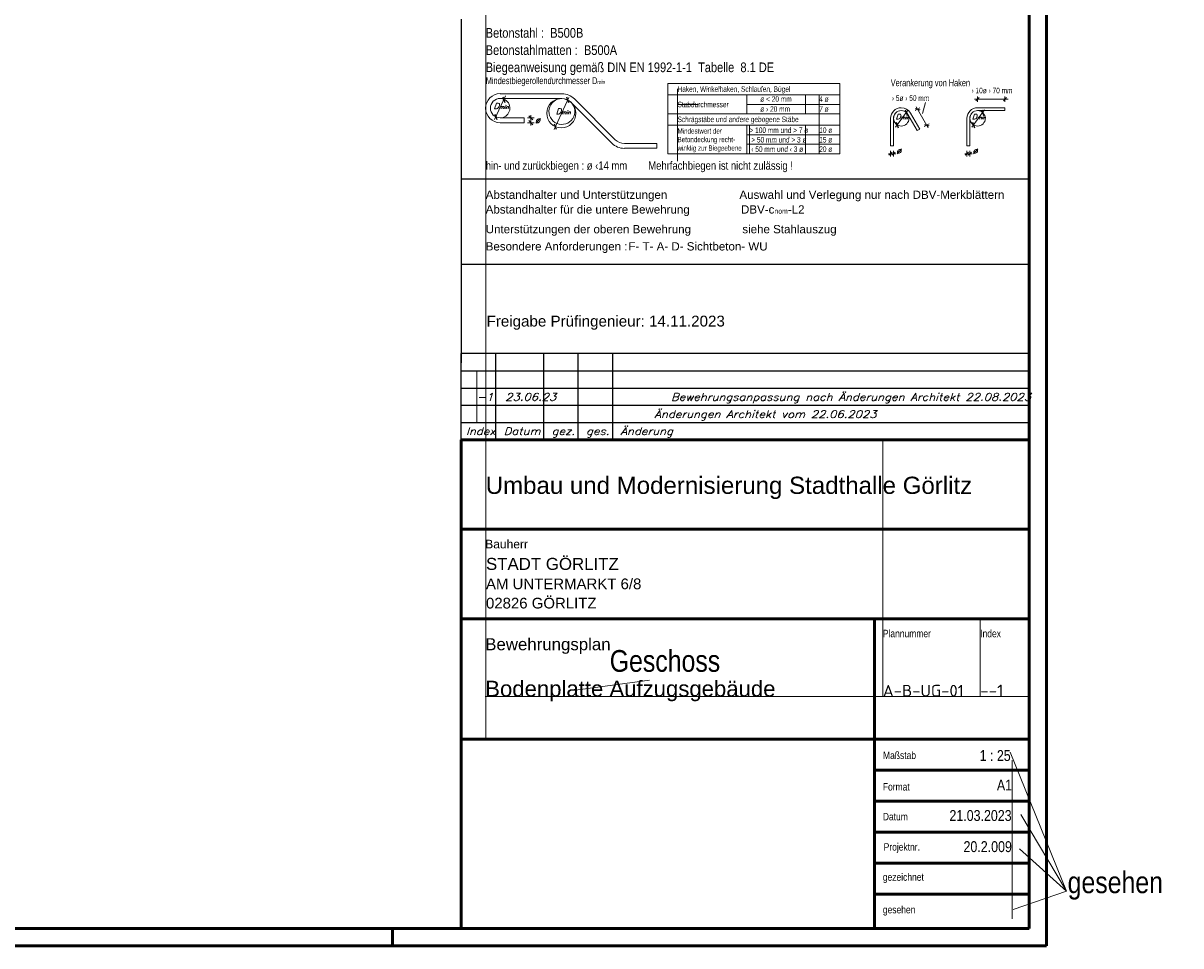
# Model space of a CAD drawing. Header units: millimetres. Extents: x 0 to 50.9, y 0 to 29.7.
# Tile 10 of 13: x 27.2 to 44, y 0 to 13.4. Entities that reach past the tile are written whole.
import ezdxf
from ezdxf.enums import TextEntityAlignment as Align

# ---------------------------------------------------------------- set-up
doc = ezdxf.new("R2010")
doc.units = ezdxf.units.MM
doc.styles.add('Arial', font='arial.ttf')
doc.styles.add('Arial Narrow', font='ARIALN.TTF')
doc.styles.add('isocp', font='isocp', dxfattribs={"width": 1.1})
doc.styles.add('Italic', font='Italic', dxfattribs={"width": 1.15})
doc.styles.add('msoutlook', font='msoutlook', dxfattribs={"width": 0.7, "oblique": 1.570796})

msp = doc.modelspace()

# ---------------------------------------------------------------- linework, layer by layer
at = {"color": 4, "linetype": 'Continuous', "lineweight": 50}
for p, q in [((42.05, 0), (42.05, 29.7)), ((41.8, 0.25), (41.8, 29.45)), ((33.55, 0.25), (33.55, 7.35)), ((33.55, 7.35), (41.8, 7.35)), ((41.8, 7.35), (41.8, 1.75)), ((33.55, 6.05), (41.8, 6.05)), ((41.8, 5), (41.8, 4.75)), ((41.8, 4.75), (33.55, 4.75)), ((39.55, 4.75), (39.55, 0.25)), ((33.55, 3), (41.8, 3)), ((41.8, 2.55), (39.55, 2.55)), ((41.8, 2.1), (39.55, 2.1)), ((41.8, 1.75), (41.8, 0.25)), ((41.8, 1.65), (39.55, 1.65)), ((41.8, 1.2), (39.55, 1.2)), ((41.8, 0.75), (39.55, 0.75)), ((1, 0.25), (41.8, 0.25)), ((41.8, 0.25), (33.55, 0.25)), ((0, 0), (42.05, 0))]:
    msp.add_line(p, q, dxfattribs=at)
at = {"color": 9, "linetype": 'Continuous', "lineweight": 0}
for p, q in [((33.905, 7.35), (33.905, 18.458)), ((36.69, 12.444), (36.69, 12.357)), ((36.69, 12.357), (36.69, 12.082)), ((38.748, 11.504), (38.748, 12.357)), ((36.69, 12.219), (36.99, 12.219)), ((36.69, 12.082), (36.69, 11.397)), ((37.735, 11.504), (37.735, 11.917)), ((33.775, 8.35), (33.775, 7.6)), ((33.905, 3), (33.905, 7.35)), ((39.673, 7.35), (39.673, 3.62)), ((41.087, 4.75), (41.087, 3.62)), ((36.285, 3.856), (35.21, 3.712)), ((33.898, 3.62), (41.8, 3.62)), ((42.341, 0.792), (41.523, 2.815)), ((41.552, 2.696), (41.552, 0.393)), ((42.341, 0.792), (41.677, 1.906)), ((42.341, 0.792), (41.66, 1.408)), ((42.341, 0.792), (41.568, 0.526))]:
    msp.add_line(p, q, dxfattribs=at)
at = {"color": 3, "linetype": 'Continuous', "lineweight": 25}
for p, q in [((33.55, 13.459), (33.55, 8.465)), ((41.8, 8.465), (41.8, 13.459)), ((34.187, 12.244), (34.158, 12.324)), ((35.111, 12.243), (35.082, 12.323)), ((41.025, 12.271), (41.073, 12.319)), ((41.423, 12.271), (41.471, 12.319)), ((39.998, 12.14), (40.027, 12.061)), ((40.143, 12.16), (40.209, 12.142)), ((41.107, 12.14), (41.136, 12.061)), ((34.036, 12.079), (34.065, 11.999)), ((34.591, 11.994), (34.531, 12.054)), ((34.591, 11.924), (34.531, 11.984)), ((39.865, 11.961), (39.894, 11.881)), ((40.974, 11.961), (41.003, 11.881)), ((34.901, 11.938), (34.93, 11.858)), ((40.276, 11.926), (40.342, 11.908)), ((39.81, 11.528), (39.762, 11.48)), ((39.804, 11.48), (39.852, 11.528)), ((40.918, 11.528), (40.87, 11.48)), ((40.912, 11.48), (40.96, 11.528)), ((33.55, 11.138), (41.8, 11.138)), ((33.55, 9.898), (41.8, 9.898)), ((33.55, 7.35), (33.55, 8.6)), ((41.8, 8.6), (33.55, 8.6)), ((34.05, 7.35), (34.05, 8.6)), ((34.75, 7.35), (34.75, 8.6)), ((35.25, 7.35), (35.25, 8.6)), ((35.75, 7.35), (35.75, 8.6)), ((41.8, 7.35), (41.8, 8.6)), ((33.55, 8.35), (41.8, 8.35)), ((33.55, 8.1), (41.8, 8.1)), ((33.55, 7.85), (41.8, 7.85)), ((33.55, 7.6), (41.8, 7.6))]:
    msp.add_line(p, q, dxfattribs=at)
at = {"color": 5, "linetype": 'Continuous', "lineweight": 18}
for p, q in [((36.55, 12.522), (36.55, 11.504)), ((36.55, 12.522), (39.05, 12.522)), ((39.05, 12.522), (39.05, 11.504)), ((34.031, 12), (34.192, 12.346)), ((34.115, 12.374), (35.012, 12.374)), ((35.012, 12.304), (34.115, 12.304)), ((34.898, 11.856), (35.114, 12.32)), ((35.786, 11.707), (35.194, 12.299)), ((36.55, 12.357), (39.05, 12.357)), ((37.697, 12.357), (37.697, 12.082)), ((38.55, 12.357), (38.55, 12.082)), ((41.004, 12.295), (41.494, 12.295)), ((41.049, 12.335), (41.049, 12.255)), ((41.447, 12.335), (41.447, 12.255)), ((35.737, 11.657), (35.145, 12.249)), ((37.697, 12.219), (39.05, 12.219)), ((39.855, 11.89), (40.042, 12.143)), ((40.211, 12.171), (40.141, 12.131)), ((40.157, 12.184), (40.33, 11.881)), ((40.248, 12.085), (40.294, 12.247)), ((40.964, 11.89), (41.151, 12.143)), ((41.049, 12.171), (41.447, 12.171)), ((41.447, 12.129), (41.049, 12.129)), ((41.447, 12.129), (41.447, 12.171)), ((34.115, 12.024), (34.465, 12.024)), ((34.115, 11.954), (34.465, 11.954)), ((34.465, 11.954), (34.465, 12.024)), ((34.511, 12.024), (34.611, 12.024)), ((34.511, 11.954), (34.611, 11.954)), ((34.561, 11.914), (34.561, 12.064)), ((36.55, 12.082), (39.05, 12.082)), ((39.786, 12.017), (39.786, 11.619)), ((39.828, 12.017), (39.828, 11.619)), ((40.171, 11.839), (40.038, 12.072)), ((40.074, 12.093), (40.208, 11.859)), ((40.894, 11.619), (40.894, 12.017)), ((40.936, 12.017), (40.936, 11.619)), ((36.55, 11.917), (39.05, 11.917)), ((37.697, 11.917), (37.697, 11.504)), ((37.697, 11.779), (39.05, 11.779)), ((38.55, 11.917), (38.55, 11.504)), ((39.828, 11.713), (39.828, 11.793)), ((40.171, 11.839), (40.208, 11.859)), ((40.344, 11.937), (40.274, 11.898)), ((35.919, 11.652), (36.391, 11.652)), ((36.391, 11.652), (36.391, 11.582)), ((37.697, 11.642), (39.05, 11.642)), ((39.828, 11.619), (39.786, 11.619)), ((40.936, 11.619), (40.894, 11.619)), ((36.391, 11.582), (35.919, 11.582)), ((36.55, 11.504), (39.05, 11.504)), ((39.86, 11.504), (39.754, 11.504)), ((39.786, 11.464), (39.786, 11.544)), ((39.828, 11.544), (39.828, 11.464)), ((40.968, 11.504), (40.862, 11.504)), ((40.894, 11.464), (40.894, 11.544)), ((40.936, 11.544), (40.936, 11.464))]:
    msp.add_line(p, q, dxfattribs=at)
at = {"color": 4, "linetype": 'Continuous', "lineweight": 50, "ltscale": 0.5}
msp.add_line((32.55, 0), (32.55, 0.25), dxfattribs=at)
at = {"color": 5, "linetype": 'Continuous', "lineweight": 18}
for centre, radius in [((35.003, 12.091), 0.212), ((39.94, 12.017), 0.112), ((41.049, 12.017), 0.112)]:
    msp.add_circle(centre, radius, dxfattribs=at)
for centre, radius, start, end in [((34.115, 12.165), 0.211, 90, 270), ((34.115, 12.165), 0.141, 90, 180), ((34.115, 12.165), 0.141, 270, 119.6747), ((35.012, 12.117), 0.258, 45, 90), ((35.012, 12.117), 0.188, 44.9998, 90), ((34.115, 12.165), 0.141, 180, 270), ((39.94, 12.017), 0.155, 90, 180), ((39.94, 12.017), 0.113, 90, 180), ((39.94, 12.017), 0.154, 29.6747, 90), ((39.94, 12.017), 0.113, 29.6746, 90), ((41.049, 12.017), 0.155, 90, 180), ((41.049, 12.017), 0.113, 90, 180), ((35.919, 11.839), 0.258, 225, 270), ((35.919, 11.839), 0.187, 225.0002, 270)]:
    msp.add_arc(centre, radius, start, end, dxfattribs=at)
at = {"color": 9, "linetype": 'Continuous', "lineweight": 0}
msp.add_arc((35.012, 12.117), 0.188, 90, 44.9998, dxfattribs=at)

# ---------------------------------------------------------------- texts
at = {"color": 2, "lineweight": 35}
for s, height, style, p in [('Betonstahl :  B500B', 0.14, 'Arial Narrow', (33.905, 13.188)), ('Betonstahlmatten :  B500A', 0.14, 'Arial Narrow', (33.905, 12.938)), ('Biegeanweisung gemäß DIN EN 1992-1-1  Tabelle  8.1 DE', 0.14, 'Arial Narrow', (33.905, 12.688)), ('hin- und zurückbiegen : ø ‹14 mm        Mehrfachbiegen ist nicht zulässig !', 0.12, 'Arial Narrow', (33.905, 11.271)), ('Abstandhalter und Unterstützungen', 0.12, 'Arial', (33.905, 10.848)), ('Auswahl und Verlegung nur nach DBV-Merkblättern', 0.12, 'Arial', (37.59, 10.848)), ('Unterstützungen der oberen Bewehrung                siehe Stahlauszug', 0.12, 'Arial', (33.905, 10.348)), ('Besondere Anforderungen :', 0.12, 'Arial', (33.905, 10.098)), ('Umbau und Modernisierung Stadthalle Görlitz', 0.25, 'Arial', (33.905, 6.563)), ('STADT GÖRLITZ', 0.175, 'Arial', (33.909, 5.459)), ('AM UNTERMARKT 6/8', 0.1555, 'Arial', (33.909, 5.179)), ('02826 GÖRLITZ', 0.1555, 'Arial', (33.909, 4.899)), ('Bewehrungsplan', 0.175, 'Arial', (33.898, 4.293))]:
    msp.add_text(s, height=height, dxfattribs=dict(at, style=style)).set_placement(p)
at = {"color": 3, "lineweight": 25, "style": 'msoutlook', "oblique": 1.5708, "width": 0.7}
for s, height, p in [('Haken, Winkelhaken, Schlaufen, Bügel', 0.081, (36.69, 12.402)), ('Verankerung von Haken', 0.1, (39.786, 12.484)), ('ø < 20 mm', 0.081, (37.892, 12.257)), ('4 ø', 0.081, (38.748, 12.257)), ('Stabdurchmesser', 0.081, (36.69, 12.178)), ('ø › 20 mm', 0.081, (37.892, 12.112)), ('7 ø', 0.081, (38.748, 12.112)), ('Schrägstäbe und andere gebogene Stäbe', 0.081, (36.69, 11.962)), ('Mindestwert der', 0.0775, (36.69, 11.795)), ('> 100 mm und > 7 ø', 0.081, (37.735, 11.804)), ('10 ø', 0.081, (38.748, 11.804)), ('winklig zur Biegeebene', 0.0775, (36.69, 11.547)), ('Betondeckung recht-', 0.0775, (36.69, 11.671)), (' > 50 mm und > 3 ø', 0.081, (37.735, 11.666)), (' ‹ 50 mm und ‹ 3 ø', 0.081, (37.735, 11.529)), ('20 ø', 0.081, (38.748, 11.529)), ('15 ø', 0.081, (38.748, 11.666))]:
    msp.add_text(s, height=height, dxfattribs=at).set_placement(p)
for s, p in [('› 10ø › 70 mm', (40.96, 12.421)), ('› 5ø › 50 mm', (39.803, 12.311))]:
    msp.add_text(s, height=0.081, dxfattribs=at).set_placement(p, align=Align.MIDDLE_LEFT)
at = {"color": 3, "lineweight": 25, "style": 'Italic', "width": 1.15}
for p in [(34.621, 11.994), (39.867, 11.551), (40.976, 11.551)]:
    msp.add_text('ø', height=0.081, dxfattribs=at).set_placement(p, align=Align.MIDDLE_LEFT)
at = {"color": 9, "lineweight": 0}
for s, height, style, p in [('F- T- A- D- Sichtbeton- WU', 0.12, 'Arial', (35.978, 10.098)), ('Geschoss', 0.315, 'Arial Narrow', (35.706, 3.98)), ('gesehen', 0.315, 'Arial Narrow', (42.357, 0.765))]:
    msp.add_text(s, height=height, dxfattribs=dict(at, style=style)).set_placement(p)
at = {"color": 3, "lineweight": 25}
for s, height, style, p in [('Freigabe Prüfingenieur: 14.11.2023', 0.1575, 'Arial', (33.917, 8.994)), ('Bauherr', 0.125, 'Arial', (33.898, 5.772)), ('Plannummer', 0.1075, 'Arial Narrow', (39.673, 4.482)), ('Index', 0.1075, 'Arial Narrow', (41.087, 4.482)), ('Maßstab', 0.1075, 'Arial Narrow', (39.676, 2.713)), ('Format', 0.1075, 'Arial Narrow', (39.673, 2.256)), ('Datum', 0.1075, 'Arial Narrow', (39.673, 1.823)), ('Projektnr.', 0.1075, 'Arial Narrow', (39.685, 1.383)), ('gezeichnet', 0.1075, 'Arial Narrow', (39.673, 0.945)), ('gesehen', 0.1075, 'Arial Narrow', (39.673, 0.472))]:
    msp.add_text(s, height=height, dxfattribs=dict(at, style=style)).set_placement(p)
at = {"color": 3, "lineweight": 25, "width": 1.15}
for s, height, style, p in [('-1  23.06.23                 Bewehrungsanpassung nach Änderungen Architekt 22.08.2023', 0.1075, 'Italic', (33.775, 7.917)), ('                            Änderungen Architekt vom 22.06.2023', 0.1075, 'Italic', (33.775, 7.667)), ('Index', 0.1075, 'Italic', (33.619, 7.42)), ('Datum', 0.1075, 'Italic', (34.166, 7.42)), ('gez.', 0.1075, 'Italic', (34.862, 7.42)), ('ges.', 0.1075, 'Italic', (35.362, 7.42)), ('Änderung', 0.1075, 'Italic', (35.862, 7.42)), ('A-B-UG-01', 0.17, 'isocp', (39.673, 3.62)), ('--1', 0.175, 'isocp', (41.087, 3.62))]:
    msp.add_text(s, height=height, dxfattribs=dict(at, style=style)).set_placement(p)
at = {"color": 4, "lineweight": 50, "style": 'Arial'}
msp.add_text('Bodenplatte Aufzugsgebäude', height=0.23, dxfattribs=at).set_placement((33.898, 3.62))
at = {"color": 2, "lineweight": 35, "style": 'Arial Narrow'}
for s, p in [('1 : 25', (41.53, 2.685)), ('A1', (41.55, 2.256)), ('21.03.2023', (41.543, 1.814)), ('20.2.009', (41.547, 1.362))]:
    msp.add_text(s, height=0.1575, dxfattribs=at).set_placement(p, align=Align.RIGHT)
at = {"color": 3, "lineweight": 25, "line_spacing_factor": 0.9}
for s, insert, char_height, attachment_point, style in [('Mindestbiegerollendurchmesser D{\\A1;\\H.6x;\\S^ min;}', (33.905, 12.484), 0.1, 7, 'msoutlook'), ('D{\\A1;\\H.6x;\\S^ min;}', (34.129, 12.237), 0.081, 2, 'Italic'), ('D{\\A1;\\H.6x;\\S^ min;}', (35.03, 12.161), 0.081, 2, 'Italic'), ('D{\\A1;\\H.6x;\\S^ min;}', (39.958, 12.079), 0.075, 2, 'Italic'), ('D{\\A1;\\H.6x;\\S^ min;}', (41.066, 12.079), 0.075, 2, 'Italic')]:
    msp.add_mtext(s, dxfattribs=dict(at, insert=insert, char_height=char_height, attachment_point=attachment_point, style=style))
at = {"color": 2, "lineweight": 35, "insert": (33.905, 10.598), "char_height": 0.12, "attachment_point": 7, "line_spacing_factor": 0.9, "style": 'Arial'}
msp.add_mtext('Abstandhalter für die untere Bewehrung                DBV-c{\\A1;\\H.6x;\\S^ nom;}-L2', dxfattribs=at)

doc.saveas('drawing.dxf')
